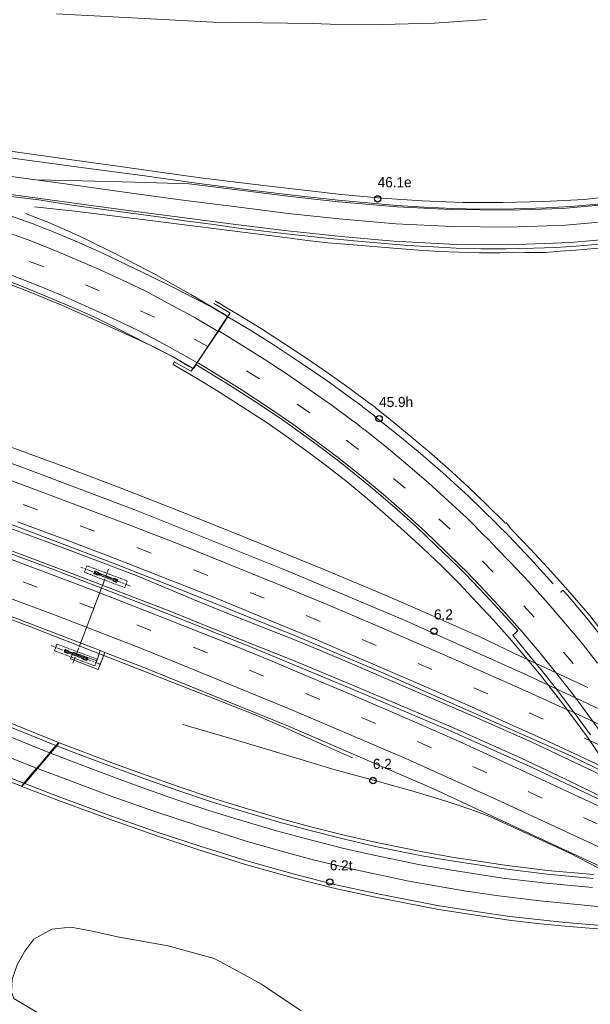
# Model space of a CAD drawing. Header units: metres. Extents: x 83575 to 86200, y 450600 to 453750.
# Tile 78 of 94: x 85443 to 85556, y 453122 to 453317. Entities that reach past the tile are written whole.
import ezdxf
from ezdxf.enums import TextEntityAlignment as Align

# ---------------------------------------------------------------- set-up
doc = ezdxf.new("R2010")
doc.units = ezdxf.units.M
for name, pattern in [('39strp', [12, 3, -9]), ('CENTER', [2, 1.25, -0.25, 0.25, -0.25]), ('DASHED2', [0.375, 0.25, -0.125])]:
    doc.linetypes.add(name, pattern=pattern)
for name, color, linetype, lineweight in [('bw-bs-portaal', 253, 'Continuous', 18), ('gr-bs-geleiderail', 253, 'geleiderail', 18), ('gw-bs-grondwerklijn', 253, 'Continuous', 18), ('kw-bs-viaduct', 253, 'Continuous', 18), ('mk-bs-39streep 0.15', 253, '39strp', 18), ('mk-bs-streep 0.15', 253, 'Continuous', 18), ('vh-bs-randverharding', 253, 'Continuous', 18), ('wm-bs-hectometerbord text', 253, 'Continuous', 18)]:
    doc.layers.add(name, color=color, linetype=linetype, lineweight=lineweight)
doc.styles.add('rtw_iso', font='iso-rtw.shx')
doc.linetypes.add('geleiderail', pattern='A,2,-1,[175,RTW.shx,S=0.5,R=0,X=0,Y=0],-1', length=4)

# ---------------------------------------------------------------- blocks, each defined once
blk = doc.blocks.new('poer SB40-flat-53')
h = blk.add_hatch()
h.set_pattern_fill('ACET-2D-ANSI31', color=252, angle=339.1851, style=0)
h.set_pattern_definition([(24.1851212, (-85460.3458, -453206.4434), (-1.300753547, 2.896319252), [])])
h.paths.add_polyline_path([(-2.04, 0.78), (2.04, -0.78), (2.16, -0.45), (-1.91, 1.1)])
at = {"layer": 'bw-bs-portaal', "linetype": 'CENTER'}
for points in [[(4.97, -1.7), (-4.85, 2.03)], [(-0.54, -1.43), (0.67, 1.75)]]:
    blk.add_lwpolyline(points, dxfattribs=at)
at = {"layer": 'bw-bs-portaal', "linetype": 'DASHED2'}
blk.add_lwpolyline([(-4.16, 1.02), (3.79, -2), (4.28, -0.69), (-3.66, 2.33)], close=True, dxfattribs=at)
at = {"layer": 'bw-bs-portaal', "linetype": 'CENTER'}
for points in [[(-2.29, 0.74), (-2.07, 1.3), (-1.33, 1.01), (-1.54, 0.45), (-2.29, 0.74)], [(1.45, -0.69), (1.66, -0.12), (2.41, -0.41), (2.2, -0.97), (1.45, -0.69)]]:
    blk.add_lwpolyline(points, close=True, dxfattribs=at)
at = {"layer": 'bw-bs-portaal', "linetype": 'Continuous'}
blk.add_lwpolyline([(2.04, -0.78), (2.16, -0.45), (-1.91, 1.1), (-2.04, 0.78)], close=True, dxfattribs=at)
blk = doc.blocks.new('poer SB40-flat-54')
h = blk.add_hatch()
h.set_pattern_fill('ACET-2D-ANSI31', color=252, angle=339.1851, style=0)
h.set_pattern_definition([(24.1851212, (-85454.4628, -453190.9684), (-1.300753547, 2.896319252), [])])
h.paths.add_polyline_path([(-2.04, 0.78), (2.04, -0.78), (2.16, -0.45), (-1.91, 1.1)])
at = {"layer": 'bw-bs-portaal', "linetype": 'CENTER'}
for points in [[(4.97, -1.7), (-4.85, 2.03)], [(-0.54, -1.43), (0.67, 1.75)]]:
    blk.add_lwpolyline(points, dxfattribs=at)
at = {"layer": 'bw-bs-portaal', "linetype": 'DASHED2'}
blk.add_lwpolyline([(-4.16, 1.02), (3.79, -2), (4.28, -0.69), (-3.66, 2.33)], close=True, dxfattribs=at)
at = {"layer": 'bw-bs-portaal', "linetype": 'CENTER'}
for points in [[(-2.29, 0.74), (-2.07, 1.3), (-1.33, 1.01), (-1.54, 0.45), (-2.29, 0.74)], [(1.45, -0.69), (1.66, -0.12), (2.41, -0.41), (2.2, -0.97), (1.45, -0.69)]]:
    blk.add_lwpolyline(points, close=True, dxfattribs=at)
at = {"layer": 'bw-bs-portaal', "linetype": 'Continuous'}
blk.add_lwpolyline([(2.04, -0.78), (2.16, -0.45), (-1.91, 1.1), (-2.04, 0.78)], close=True, dxfattribs=at)
blk = doc.blocks.new('HMP1-flat-197')
at = {"color": 253}
blk.add_circle((0, 0), 0.625, dxfattribs=at)
blk = doc.blocks.new('HMP1-flat-198')
at = {"color": 253}
blk.add_circle((0, 0), 0.625, dxfattribs=at)
blk = doc.blocks.new('HMP1-flat-199')
at = {"color": 253}
blk.add_circle((0, 0), 0.625, dxfattribs=at)
blk = doc.blocks.new('HMP1-flat-200')
at = {"color": 253}
blk.add_circle((0, 0), 0.625, dxfattribs=at)
blk = doc.blocks.new('HMP1-flat-201')
at = {"color": 253}
blk.add_circle((0, 0), 0.625, dxfattribs=at)

msp = doc.modelspace()

# ---------------------------------------------------------------- linework, layer by layer
at = {"layer": 'bw-bs-portaal', "flags": 128}
msp.add_lwpolyline([(85459.8, 453205.02), (85455.13, 453192.72)], dxfattribs=at)
at = {"layer": 'gr-bs-geleiderail', "flags": 128}
for points in [[(85005.71, 453400.28), (85027.43, 453387.83), (85060.47, 453369.06), (85079.71, 453358.38), (85099.06, 453347.91), (85117.71, 453338.28), (85130.18, 453331.9), (85147.33, 453323.72), (85170.06, 453313.31), (85190.25, 453304.58), (85212.45, 453295.48), (85224.59, 453290.82), (85235.83, 453286.62), (85257.44, 453278.76), (85273.51, 453273.19), (85284.84, 453269.25), (85299.03, 453264.39), (85313.25, 453259.63), (85327.5, 453254.94), (85336.99, 453251.77), (85353.09, 453246.31), (85363.51, 453242.81), (85373.98, 453239.42), (85389.2, 453234.48), (85403.44, 453229.79), (85411.92, 453226.78), (85427.01, 453221.44), (85434.53, 453218.72), (85452.36, 453212.16), (85459.85, 453209.36), (85466.38, 453206.83), (85479.29, 453201.4), (85485.8, 453198.83), (85498.82, 453193.69), (85508.01, 453189.75), (85519.96, 453184.65), (85532.44, 453179.23)], [(85136.18, 453327.62), (85152.81, 453319.53), (85166.55, 453313.14), (85179.73, 453307.16), (85194.07, 453300.88), (85204.23, 453296.74), (85215.09, 453292.24), (85226.52, 453287.46), (85237.37, 453283.28), (85247.43, 453279.6), (85260.06, 453274.91), (85269.97, 453271.37), (85287.55, 453265.16), (85300.16, 453260.67), (85317.74, 453254.48), (85332.91, 453249.37), (85346.81, 453244.68), (85364.42, 453238.78), (85379.62, 453233.61), (85398.58, 453227.16), (85413.72, 453221.92), (85432.45, 453215.21), (85453.73, 453207.23), (85473.23, 453199.69)], [(85490.04, 453274.27), (85495.28, 453273.61), (85500.24, 453272.98), (85504.21, 453272.52), (85509.2, 453272.1), (85517.17, 453271.45), (85522.15, 453271.04), (85526.15, 453270.83), (85534.14, 453270.53), (85538.14, 453270.52), (85543.14, 453270.57), (85547.14, 453270.62), (85550.13, 453270.84), (85553.12, 453271.08), (85556.11, 453271.31), (85560.1, 453271.62), (85561.1, 453271.69), (85563.09, 453271.87), (85565.07, 453272.17), (85568.03, 453272.64), (85571.98, 453273.25), (85576.9, 453274.17), (85581.78, 453275.24), (85586.65, 453276.37), (85590.48, 453277.51), (85594.32, 453278.64), (85598.14, 453279.82), (85601.92, 453281.12), (85606.61, 453282.86), (85610.35, 453284.29), (85615.85, 453286.68), (85619.48, 453288.35), (85623.09, 453290.08), (85627.52, 453292.39), (85631.9, 453294.79), (85637.06, 453297.86), (85642.05, 453301.19), (85647.79, 453305.2), (85651.83, 453308.14), (85655.8, 453311.18), (85658.98, 453313.61), (85662.63, 453316.41)], [(85466.49, 453253.54), (85459.22, 453256.87), (85451.9, 453260.11), (85444.52, 453263.18), (85437.01, 453265.96), (85433.24, 453267.3), (85429.42, 453268.47), (85425.59, 453269.62), (85421.74, 453270.71), (85417.86, 453271.67), (85410.04, 453273.35), (85402.25, 453275.16), (85394.49, 453277.1), (85386.7, 453278.93), (85374.91, 453281.18), (85367.01, 453282.4), (85359.1, 453283.62), (85351.21, 453284.97), (85339.43, 453287.21), (85331.55, 453288.61), (85323.67, 453289.98), (85311.83, 453291.93), (85303.93, 453293.18), (85292.08, 453295.1), (85288.13, 453295.76), (85280.24, 453297.04), (85272.37, 453298.47), (85264.47, 453299.75), (85260.52, 453300.4), (85256.57, 453300.99), (85252.63, 453301.69), (85248.73, 453302.55), (85244.87, 453303.61), (85242.62, 453304.23), (85211.19, 453311.27)], [(85490.99, 453283.87), (85479.09, 453285.37), (85471.17, 453286.48), (85463.24, 453287.56), (85451.36, 453289.21), (85443.43, 453290.32), (85431.55, 453291.98), (85423.62, 453293.07), (85415.69, 453294.1), (85411.73, 453294.64), (85399.83, 453296.21), (85391.89, 453297.22), (85380, 453298.81), (85372.07, 453299.9), (85368.12, 453300.52)], [(85601.45, 453291.76), (85593.94, 453288.99), (85586.25, 453286.79), (85578.49, 453284.88), (85570.66, 453283.22), (85562.76, 453281.99), (85554.81, 453281.09), (85546.83, 453280.67), (85538.83, 453280.45), (85530.83, 453280.5), (85522.84, 453280.8), (85514.85, 453281.3), (85506.89, 453282.04), (85498.94, 453282.95), (85490.99, 453283.87)], [(85206.35, 453283.14), (85214.17, 453279.89), (85224.45, 453275.68), (85233.21, 453272.16), (85242.05, 453268.76), (85248.24, 453266.32), (85255.62, 453263.42), (85265.65, 453259.66), (85276.89, 453255.69), (85285.73, 453252.53), (85294.46, 453249.43), (85304.47, 453245.89), (85314.62, 453242.37), (85324.69, 453238.83), (85333.51, 453235.87), (85344.93, 453232.04), (85356.27, 453228.19), (85367.6, 453224.36), (85377.74, 453220.97), (85390.25, 453216.52), (85402.89, 453212.11), (85416.69, 453207.33), (85431.71, 453201.84), (85445.4, 453196.73), (85458.21, 453191.78), (85464.39, 453189.33)], [(85484.5, 453257.99), (85484.07, 453258.24), (85477.18, 453262.31), (85470.22, 453266.26), (85463.13, 453269.97), (85455.94, 453273.47), (85452.31, 453275.15), (85448.63, 453276.71), (85444.59, 453278.31)], [(85490.04, 453274.27), (85470.2, 453276.79), (85454.32, 453278.74), (85446.37, 453279.64)], [(85477.6, 453247.69), (85476.88, 453248.12), (85473.71, 453249.98), (85470.16, 453251.83), (85466.49, 453253.54)], [(85422.23, 453239.17), (85439.5, 453232.96), (85452.64, 453228.13), (85462.93, 453224.24), (85473.18, 453220.26), (85486.18, 453215.05), (85492.68, 453212.45), (85502.86, 453208.29), (85515.76, 453202.85), (85524.01, 453199.24), (85534.06, 453194.78), (85540.92, 453191.51)], [(85839.49, 452998.84), (85814.22, 453015.18), (85780.68, 453036.83), (85749.13, 453057.08), (85720.85, 453074.53), (85683.99, 453096.58), (85661.14, 453109.74), (85603.89, 453140.53), (85552.22, 453166.1), (85542.27, 453170.85), (85528.55, 453176.95), (85509.42, 453185.06), (85497.14, 453190.15), (85481.04, 453196.58), (85473.23, 453199.69)], [(85555.53, 453184.74), (85540.92, 453191.51)], [(85509.09, 453170.8), (85499.59, 453175.06), (85496, 453176.71), (85489.86, 453179.29), (85478.72, 453183.72), (85464.39, 453189.33)], [(85841.52, 453002.23), (85818.76, 453016.97), (85789.63, 453035.81), (85763.38, 453052.66), (85730.95, 453073.08), (85692.24, 453096.52), (85658.9, 453115.91), (85616.76, 453138.49), (85587.85, 453153.37), (85544.49, 453173.93), (85532.44, 453179.23)], [(85704.78, 453066.93), (85693.61, 453074.89), (85675.1, 453086.53), (85659.37, 453095.67), (85643.12, 453104.84), (85551.95, 453152.03), (85536.3, 453159.2), (85533.73, 453160.14), (85529.96, 453161.48), (85526.07, 453162.74), (85521.02, 453164.24), (85514.45, 453166.08), (85505.66, 453168.46), (85495.21, 453171.61), (85485.11, 453174.66), (85475.63, 453177.39)]]:
    msp.add_lwpolyline(points, dxfattribs=at)
at = {"layer": 'gw-bs-grondwerklijn'}
for p, q in [((85481.6, 453316.06), (85450.66, 453317.75)), ((85501.15, 453315.83), (85481.6, 453316.06)), ((85504.69, 453315.7), (85501.15, 453315.83)), ((85514.97, 453315.6), (85504.69, 453315.7)), ((85525.25, 453315.91), (85514.97, 453315.6)), ((85535.51, 453316.61), (85525.25, 453315.91))]:
    msp.add_line(p, q, dxfattribs=at)
msp.add_lwpolyline([(85512.33, 453081.48), (85442.28, 453123.28), (85441.78, 453124.59), (85441.94, 453127.1), (85442.93, 453129.95), (85444.46, 453132.67), (85446.24, 453135.03), (85449.78, 453137.02), (85453.55, 453137.4), (85457.77, 453136.59), (85462.71, 453135.49), (85472.72, 453133.73), (85481.77, 453131.21), (85484.74, 453129.66), (85491.14, 453126.14), (85495.21, 453123.38), (85498.93, 453120.97)], dxfattribs=at)
at = {"layer": 'kw-bs-viaduct', "flags": 128}
for points in [[(85562.48, 453164.51), (85555.45, 453174.91), (85550.62, 453181.47), (85545.98, 453187.4), (85540.08, 453194.45), (85536.91, 453198.01), (85533.72, 453201.46), (85530.06, 453205.3), (85526.73, 453208.64), (85523, 453212.2), (85519.2, 453215.68), (85515.55, 453218.95), (85511.56, 453222.38), (85508.03, 453225.29), (85503.71, 453228.7), (85499.83, 453231.56), (85496.02, 453234.31), (85492.43, 453236.83), (85488.38, 453239.48), (85482.5, 453243.24), (85478.3, 453245.81), (85473.69, 453248.52), (85473.9, 453249.01), (85475.09, 453248.35), (85477.26, 453247.15), (85477.84, 453248.01), (85478.16, 453248.48), (85478.43, 453248.88), (85480.14, 453251.42), (85480.55, 453252.02), (85480.73, 453252.29), (85482.42, 453254.8), (85482.61, 453255.09), (85484.3, 453257.67), (85484.48, 453257.94), (85484.86, 453258.58), (85484.91, 453258.68), (85481.72, 453260.53)], [(85481.97, 453261.04), (85482.68, 453260.59), (85482.71, 453260.64), (85483.61, 453260.1), (85483.58, 453260.06), (85486.41, 453258.41), (85490.96, 453255.63), (85495.31, 453252.86), (85499.91, 453249.79), (85504.29, 453246.78), (85508.4, 453243.85), (85512.78, 453240.56), (85512.86, 453240.62), (85513.61, 453239.99), (85513.61, 453239.92), (85516.1, 453237.96), (85520.3, 453234.53), (85524.19, 453231.25), (85527.99, 453227.95), (85531.95, 453224.28), (85535.63, 453220.8), (85539.3, 453217.18), (85539.39, 453217.2), (85540.09, 453216.48), (85540.03, 453216.41), (85540.68, 453215.71), (85544.17, 453212.1), (85547.66, 453208.35), (85551.14, 453204.43), (85555.92, 453198.91), (85565.52, 453186.38)], [(85428.21, 453183.13), (85451.11, 453173.84), (85450.62, 453173.28), (85443.76, 453165.22), (85432.74, 453169.46)], [(85559.78, 453136.86), (85551.07, 453137.58), (85545.52, 453138.15), (85540.03, 453138.8), (85533.81, 453139.68), (85525.72, 453140.96), (85513.6, 453143.29), (85505.64, 453145.05), (85497.65, 453147.07), (85488, 453149.79), (85478.78, 453152.68), (85470.5, 453155.4), (85461.68, 453158.5), (85450.74, 453162.53), (85443.85, 453165.18), (85451.21, 453173.8), (85455.4, 453172.19), (85462.35, 453169.59), (85467.68, 453167.66), (85474.89, 453165.1), (85481.51, 453162.87), (85486.63, 453161.28), (85494.82, 453158.84), (85500.64, 453157.28), (85507.7, 453155.5), (85513.83, 453154.08), (85522.9, 453152.24), (85528.74, 453151.22), (85539.12, 453149.62), (85547.55, 453148.6), (85556.68, 453147.77)], [(85559.78, 453136.86), (85551.07, 453137.58), (85545.52, 453138.15), (85540.03, 453138.8), (85533.81, 453139.68), (85525.72, 453140.96), (85513.6, 453143.29), (85505.64, 453145.05), (85497.65, 453147.07), (85488, 453149.79), (85478.78, 453152.68), (85470.5, 453155.4), (85461.68, 453158.5), (85450.74, 453162.53), (85443.85, 453165.18), (85451.21, 453173.8), (85455.4, 453172.19), (85462.35, 453169.59), (85467.68, 453167.66), (85474.89, 453165.1), (85481.51, 453162.87), (85486.63, 453161.28), (85494.82, 453158.84), (85500.64, 453157.28), (85507.7, 453155.5), (85513.83, 453154.08), (85522.9, 453152.24), (85528.74, 453151.22), (85539.12, 453149.62), (85547.55, 453148.6), (85556.68, 453147.77)]]:
    msp.add_lwpolyline(points, dxfattribs=at)
at = {"layer": 'mk-bs-39streep 0.15', "flags": 128}
for points in [[(85685.05, 453106.58), (85674.67, 453112.6), (85664.26, 453118.57), (85653.83, 453124.51), (85643.37, 453130.39), (85632.86, 453136.17), (85622.23, 453141.74), (85611.55, 453147.21), (85600.81, 453152.58), (85590.05, 453157.88), (85579.26, 453163.12), (85568.44, 453168.32), (85557.59, 453173.45), (85546.7, 453178.49), (85535.77, 453183.43), (85524.78, 453188.25), (85513.77, 453193.03), (85502.74, 453197.76), (85491.65, 453202.35), (85480.53, 453206.86), (85469.37, 453211.25), (85458.16, 453215.56), (85446.93, 453219.78), (85435.67, 453223.93), (85424.37, 453227.97), (85413.03, 453231.9), (85401.7, 453235.83), (85390.33, 453239.67), (85378.96, 453243.52), (85367.58, 453247.31), (85356.17, 453251.03), (85344.78, 453254.81), (85333.37, 453258.53), (85321.99, 453262.33), (85310.58, 453266.05), (85299.21, 453269.9), (85287.85, 453273.75), (85276.52, 453277.7), (85265.2, 453281.68), (85253.87, 453285.65), (85242.58, 453289.72), (85231.32, 453293.86), (85220.1, 453298.11), (85208.9, 453302.42), (85197.73, 453306.8), (85186.68, 453311.48), (85175.65, 453316.2), (85164.67, 453321.05), (85153.71, 453325.94), (85142.84, 453331.02), (85132, 453336.17), (85121.24, 453341.48), (85110.54, 453346.91), (85099.89, 453352.44), (85089.27, 453358.03), (85078.7, 453363.7), (85068.16, 453369.45), (85057.67, 453375.27), (85047.21, 453381.14), (85036.77, 453387.07), (85026.37, 453393.05), (85015.97, 453399.04), (85014.32, 453400)], [(85480.52, 453252.04), (85470.03, 453257.79), (85459.23, 453263.02), (85448.22, 453267.79), (85436.98, 453271.97), (85433.6, 453273.21), (85422.11, 453276.67), (85410.49, 453279.68), (85398.79, 453282.34), (85387.04, 453284.78), (85375.26, 453287.04), (85363.43, 453289.06), (85351.58, 453290.96), (85339.73, 453292.84), (85327.88, 453294.72), (85316.03, 453296.66), (85304.2, 453298.63), (85292.37, 453300.64), (85280.54, 453302.69), (85268.73, 453304.8), (85256.94, 453307.02), (85245.18, 453309.41), (85233.46, 453312.01), (85221.84, 453314.97), (85210.3, 453318.26), (85198.84, 453321.83), (85187.43, 453325.53), (85176.01, 453329.24), (85164.62, 453333.01), (85153.28, 453336.93), (85142, 453341.01), (85130.82, 453345.38), (85119.79, 453350.1), (85108.94, 453355.23), (85098.24, 453360.66), (85087.65, 453366.3), (85077.09, 453372), (85066.56, 453377.76), (85056.08, 453383.61), (85045.63, 453389.49), (85035.21, 453395.46), (85027.36, 453400)], [(85836.78, 452994.32), (85820.93, 453004.61), (85803.14, 453016.04), (85780.87, 453030.37), (85760.58, 453043.3), (85742.88, 453054.53), (85720.17, 453068.6), (85701.8, 453079.87), (85658.39, 453105.41), (85598, 453137.9), (85563.3, 453155.01), (85541.71, 453165.12), (85522.76, 453173.67), (85508.99, 453179.64), (85498.45, 453184.11), (85476.3, 453193.26), (85469.89, 453195.77), (85453.86, 453201.94), (85433.46, 453209.59), (85422, 453213.76), (85410.51, 453217.8), (85401.8, 453220.89), (85390.84, 453224.7), (85376.85, 453229.47), (85365.71, 453233.2), (85354.21, 453237.03), (85342.83, 453240.82), (85331.28, 453244.67), (85322.66, 453247.55), (85308.35, 453252.45), (85299.65, 453255.47), (85286.01, 453260.27), (85273.96, 453264.58), (85262.7, 453268.69), (85251.23, 453272.89), (85239.93, 453277.13), (85228.51, 453281.54), (85217.39, 453286), (85206.17, 453290.58), (85195.01, 453295.27), (85185.76, 453299.28), (85175.54, 453303.82), (85162.27, 453309.89), (85153.6, 453313.97), (85142.65, 453319.22), (85133.75, 453323.54)], [(85559.82, 453179.82), (85552.63, 453189.42), (85544.91, 453198.61), (85536.86, 453207.51), (85528.38, 453215.99), (85519.5, 453224.06), (85510.26, 453231.71), (85500.68, 453238.94), (85490.74, 453245.66), (85480.58, 453252)]]:
    msp.add_lwpolyline(points, dxfattribs=at)
at = {"layer": 'mk-bs-streep 0.15', "flags": 128}
for points in [[(85654.81, 453321.42), (85646.45, 453314.64), (85637.82, 453308.41), (85627.84, 453302.23), (85617.35, 453296.77), (85606.6, 453292.09), (85595.49, 453288.04), (85585.21, 453284.92), (85573.62, 453282.22), (85562.09, 453280.32), (85550.55, 453279.3), (85540.04, 453278.95), (85528.46, 453279.09), (85517.91, 453279.62), (85506.31, 453280.63), (85496.86, 453281.65), (85476.84, 453284.15), (85466.2, 453284.48), (85455.61, 453284.73), (85446.62, 453284.92)], [(85135.83, 453318.74), (85145.26, 453314.19), (85160.36, 453307.04), (85180, 453298.09), (85189.35, 453293.92), (85199.41, 453289.64), (85216.25, 453282.71), (85232.86, 453276.06), (85249.48, 453269.83), (85269.52, 453262.45), (85288.9, 453255.43), (85302.51, 453250.64), (85313.95, 453246.69), (85336.2, 453239.15), (85353.09, 453233.42), (85370.53, 453227.53), (85386.94, 453221.82), (85401.09, 453216.92), (85417.84, 453211), (85432.87, 453205.51), (85450.32, 453199.03), (85467.12, 453192.53)], [(85562.45, 453273.47), (85552.19, 453272.56), (85539.88, 453272.11), (85529.56, 453272.21), (85517.2, 453272.84), (85506.93, 453273.73), (85495.68, 453274.94), (85485.54, 453276.21), (85475.46, 453277.49), (85465.33, 453278.85), (85454.17, 453280.35), (85444.12, 453281.72), (85435, 453282.98), (85424.91, 453284.4), (85414.78, 453285.86), (85403.66, 453287.46), (85393.54, 453288.91), (85382.44, 453290.49), (85372.34, 453291.95), (85361.23, 453293.55), (85351.24, 453295.02), (85345.08, 453295.93)], [(85562.24, 453276.99), (85551.09, 453275.98), (85539.88, 453275.61), (85528.76, 453275.73), (85517.64, 453276.28), (85506.49, 453277.26), (85496.39, 453278.33), (85485.22, 453279.73), (85476.14, 453280.9), (85465.92, 453282.27), (85454.77, 453283.81), (85446.62, 453284.92), (85436.5, 453286.32)], [(85245.34, 453278.69), (85253.85, 453275.51), (85264.11, 453271.73), (85274.97, 453267.78), (85296.17, 453260.24), (85312.22, 453254.61), (85329.07, 453248.98), (85338.19, 453245.99), (85348.99, 453242.34), (85361.48, 453238.16), (85371.27, 453234.85), (85384.85, 453230.16), (85397.33, 453225.88), (85405.38, 453223.05), (85418.44, 453218.48), (85427.93, 453215.07), (85441.31, 453210.17), (85457.85, 453203.91), (85472.11, 453198.37)], [(85482.58, 453255.11), (85482.25, 453255.22), (85477.86, 453257.85), (85473.54, 453260.14), (85468.9, 453262.64), (85468.18, 453263.01), (85463.6, 453265.2), (85459.28, 453267.19), (85454.59, 453269.24), (85450.06, 453271.1), (85445.62, 453272.9), (85441.07, 453274.58), (85434.82, 453276.74)], [(85478.4, 453248.9), (85476.86, 453249.76), (85471.96, 453252.51), (85467.04, 453255.05), (85462, 453257.48), (85456.92, 453259.83), (85451.81, 453262.11), (85446.65, 453264.24), (85441.48, 453266.26), (85436.24, 453268.18), (85432.31, 453269.58)], [(85247.32, 453260.67), (85248.93, 453259.91), (85260.24, 453254.62), (85271.81, 453249.21), (85284.13, 453243.44), (85292.63, 453239.54), (85300.74, 453235.79), (85311.62, 453230.82), (85318.58, 453227.69), (85324.62, 453225), (85337.04, 453219.47), (85347.8, 453214.66), (85354.51, 453211.76), (85362.38, 453208.34), (85368.84, 453205.54), (85378.54, 453201.27), (85385.83, 453198.14), (85392.62, 453195.29), (85397.96, 453192.97), (85404.52, 453190.2), (85427.25, 453180.75), (85449.29, 453171.8)], [(85557.43, 453189.54), (85554.2, 453193.67), (85547.69, 453201.32), (85543.86, 453205.55), (85540.21, 453209.44), (85537.45, 453212.32), (85537.26, 453212.49), (85537.23, 453212.53), (85535.5, 453214.35), (85535.45, 453214.39), (85535.27, 453214.5), (85531.69, 453218.12), (85527.98, 453221.55), (85524.11, 453225.11), (85520.04, 453228.63), (85516.19, 453231.85), (85511.51, 453235.6), (85511.39, 453235.65), (85511.29, 453235.69), (85509.41, 453237.23), (85509.29, 453237.29), (85509.2, 453237.33), (85505.07, 453240.41), (85500.57, 453243.56), (85496.19, 453246.55), (85491.69, 453249.52), (85487.28, 453252.29), (85482.89, 453255), (85482.64, 453255.08)], [(85552.11, 453183.97), (85548.91, 453188.09), (85545.6, 453192.13), (85542.08, 453196.26), (85538.78, 453199.97), (85535.21, 453203.83), (85531.62, 453207.58), (85531.57, 453207.61), (85531.51, 453207.66), (85530.47, 453208.7), (85530.42, 453208.74), (85530.36, 453208.8), (85527.51, 453211.58), (85523.47, 453215.45), (85519.35, 453219.22), (85515.15, 453222.92), (85510.85, 453226.47), (85506.43, 453229.96), (85506.37, 453230.01), (85506.32, 453230.05), (85505.13, 453230.93), (85505.1, 453230.96), (85505.02, 453231.03), (85502.01, 453233.31), (85497.5, 453236.57), (85492.89, 453239.74), (85487.3, 453243.43), (85482.57, 453246.39), (85478.71, 453248.72), (85478.46, 453248.86)], [(85562.04, 453175.41), (85552.74, 453179.75), (85550.45, 453180.79), (85543.71, 453183.87), (85533.91, 453188.23), (85524.14, 453192.51), (85513.98, 453196.87), (85504.1, 453201.11), (85494.01, 453205.27), (85484.31, 453209.22), (85474.34, 453213.21), (85464.6, 453216.98), (85454.52, 453220.78), (85445.22, 453224.26), (85435.14, 453227.96)], [(85332.35, 453217.58), (85348.81, 453210.27), (85360.42, 453205.21), (85370.58, 453200.82), (85377.12, 453197.95), (85383.73, 453195.09), (85390.65, 453192.16), (85396.15, 453189.84), (85404.79, 453186.12), (85416.46, 453181.15), (85428.45, 453176.25), (85440.31, 453171.33), (85446.75, 453168.81)], [(85559.15, 453168.75), (85549.89, 453173.08), (85546.91, 453174.43), (85540.62, 453177.3), (85531.26, 453181.48), (85521.15, 453185.89), (85511.33, 453190.12), (85501.13, 453194.5), (85491.43, 453198.55), (85481.71, 453202.55), (85471.8, 453206.44), (85462.09, 453210.24), (85452.08, 453214.05), (85442.99, 453217.42)], [(85560.38, 453160.06), (85540.57, 453169.26), (85530.57, 453173.85), (85521.78, 453177.74), (85508.81, 453183.34), (85500.04, 453186.99), (85492.89, 453190.03), (85486.44, 453192.65), (85479.09, 453195.6), (85472.11, 453198.37)], [(85695.66, 453079), (85664.54, 453097.37), (85648.45, 453106.5), (85599.52, 453132.61), (85558.23, 453153.02), (85538.24, 453162.3), (85519.59, 453170.69), (85496.95, 453180.39), (85474.3, 453189.66), (85467.12, 453192.53)], [(85552.11, 453183.97), (85553.54, 453182.08), (85558.21, 453175.7)], [(85556.46, 453145.23), (85547.28, 453146.06), (85538.77, 453147.09), (85528.32, 453148.7), (85522.43, 453149.73), (85513.28, 453151.58), (85507.09, 453153.02), (85500, 453154.81), (85494.12, 453156.39), (85485.88, 453158.84), (85480.72, 453160.45), (85474.05, 453162.69), (85466.81, 453165.25), (85461.47, 453167.2), (85454.49, 453169.81), (85449.5, 453171.72)], [(85557.5, 453141.48), (85546.08, 453142.58), (85537.45, 453143.63), (85531.12, 453144.57), (85520.22, 453146.5), (85509.77, 453148.7), (85501.59, 453150.65), (85495.99, 453152.16), (85488.14, 453154.4), (85479.08, 453157.24), (85470.08, 453160.24), (85461.31, 453163.35), (85452.9, 453166.47), (85446.95, 453168.73)]]:
    msp.add_lwpolyline(points, dxfattribs=at)
at = {"layer": 'vh-bs-randverharding'}
msp.add_line((85460.21, 453191.65), (85459.32, 453191.99), dxfattribs=at)
for points in [[(85416.07, 453292.71), (85423.2, 453291.7), (85434, 453290.33), (85443.47, 453289.05), (85457.1, 453287.17), (85468.13, 453285.73), (85478.32, 453284.3), (85489.54, 453282.84), (85498.43, 453281.78), (85506.29, 453280.93), (85517.82, 453279.86), (85523.21, 453279.57), (85528.88, 453279.28), (85534.18, 453279.13), (85541.01, 453279.2), (85547.33, 453279.41), (85552.14, 453279.66), (85559.79, 453280.33), (85566.56, 453281.35), (85574.38, 453282.65), (85577.27, 453283.28)], [(85557.78, 453272.26), (85553.21, 453271.86), (85549.13, 453271.59), (85544.82, 453271.46), (85539.44, 453271.31), (85534.52, 453271.33), (85529.53, 453271.47), (85525.01, 453271.72), (85520.03, 453271.97), (85514.67, 453272.42), (85509.44, 453272.91), (85503.35, 453273.53), (85497.17, 453274.15), (85491.61, 453274.83), (85486.57, 453275.42), (85481.74, 453276.11), (85475.99, 453276.87), (85471.27, 453277.55), (85463.02, 453278.71), (85453.27, 453280.04), (85447.2, 453280.97), (85441.14, 453281.75)], [(85441.22, 453277.99), (85446.1, 453276.24), (85450.33, 453274.55), (85455.1, 453272.57), (85459.65, 453270.52), (85464.7, 453268.12), (85469.26, 453265.95), (85474.32, 453263.46), (85477.74, 453261.66), (85481.33, 453259.79), (85484.42, 453257.98), (85477.69, 453247.71), (85474.2, 453249.72), (85465.79, 453254.05), (85458.66, 453257.62), (85454.39, 453259.53), (85446.23, 453262.99), (85438.43, 453266.07)], [(85405.64, 453241.64), (85421.59, 453236.23), (85443.84, 453228.22), (85466.17, 453219.77)], [(85611.48, 453141.97), (85604.01, 453146.02), (85552.18, 453171.2), (85515.64, 453187.36), (85497.84, 453194.93), (85486.07, 453199.67), (85474.4, 453204.31), (85461.85, 453209.27), (85448.53, 453214.32), (85437.42, 453218.54), (85423.26, 453223.72), (85407.51, 453229.1), (85402.3, 453230.89)], [(85400.75, 453225.91), (85402.79, 453225.21), (85424.42, 453217.52), (85450.08, 453208.01), (85470.79, 453200.01), (85488.53, 453192.96)], [(85466.17, 453219.77), (85496.09, 453207.8), (85519.47, 453197.94), (85543.56, 453187.12), (85585.24, 453167.53), (85618.15, 453151.05)], [(85459.32, 453191.99), (85443.02, 453198.27), (85410.48, 453210.38), (85397.34, 453214.93)], [(85488.53, 453192.96), (85508.78, 453184.52), (85528.11, 453176.27), (85544.56, 453168.92), (85568.7, 453157.48), (85608.01, 453137.23)], [(85460.21, 453191.65), (85458.94, 453188.28), (85453.43, 453190.39), (85453.95, 453191.68)], [(85453.95, 453191.68), (85458.65, 453189.95), (85459.32, 453191.99)], [(85600.77, 453127.38), (85567.48, 453144.98), (85534.7, 453160.22), (85524.92, 453164.78), (85496.16, 453177.2), (85467.62, 453188.79), (85460.21, 453191.65)]]:
    msp.add_lwpolyline(points, dxfattribs=at)
at = {"layer": 'vh-bs-randverharding', "flags": 128}
for points in [[(85249.72, 453261.55), (85261.03, 453256.26), (85272.6, 453250.85), (85284.91, 453245.09), (85293.41, 453241.19), (85301.52, 453237.43), (85312.39, 453232.47), (85319.34, 453229.35), (85325.38, 453226.66), (85337.8, 453221.12), (85348.55, 453216.32), (85355.25, 453213.42), (85363.12, 453210), (85369.59, 453207.2), (85379.29, 453202.93), (85386.55, 453199.81), (85393.35, 453196.96), (85398.7, 453194.64), (85405.23, 453191.88), (85427.96, 453182.42), (85450.53, 453173.26), (85449.29, 453171.8)], [(85556.04, 453175.36), (85553.87, 453178.32), (85551.2, 453181.94), (85549.15, 453184.62), (85546.55, 453187.88), (85543.47, 453191.65), (85540.71, 453195.02), (85540.78, 453195.09), (85540.8, 453195.1), (85541.06, 453195.34), (85541.09, 453195.36), (85541.72, 453195.94), (85539.87, 453198.01), (85536.32, 453201.92), (85534.11, 453204.28), (85531.28, 453207.24), (85531.22, 453207.3), (85530.15, 453208.34), (85530.1, 453208.38), (85530.04, 453208.44), (85528.32, 453210.12), (85525.56, 453212.78), (85521.7, 453216.41), (85517.9, 453219.86), (85513.38, 453223.76), (85508.7, 453227.56), (85506.13, 453229.58), (85506.05, 453229.64), (85504.83, 453230.56), (85504.79, 453230.6), (85503.1, 453231.88), (85499.21, 453234.74), (85495.25, 453237.54), (85490.45, 453240.78), (85484.11, 453244.86), (85480.74, 453246.93), (85478.19, 453248.47), (85478.46, 453248.86), (85480.17, 453251.4), (85480.58, 453252), (85480.76, 453252.27), (85482.45, 453254.78), (85482.64, 453255.08), (85484.33, 453257.65), (85484.51, 453257.92), (85489.14, 453255.14), (85493.61, 453252.32), (85498.99, 453248.78), (85503.82, 453245.43), (85508.97, 453241.72), (85510.99, 453240.24), (85511.16, 453240.09), (85511.24, 453240.02), (85513.44, 453238.33), (85513.59, 453238.17), (85513.65, 453238.1), (85518.03, 453234.63), (85522.08, 453231.28), (85526.89, 453227.11), (85531.95, 453222.47), (85537.53, 453217.07), (85537.65, 453216.91), (85537.73, 453216.8), (85539.73, 453214.84), (85539.81, 453214.75), (85539.91, 453214.63), (85544.24, 453210.1), (85548.71, 453205.17)], [(85550.13, 453203.52), (85550.18, 453203.57), (85550.62, 453203.96), (85551.54, 453202.92), (85555.34, 453198.42), (85560.83, 453191.48)], [(85559.83, 453137.6), (85551.14, 453138.32), (85545.61, 453138.89), (85540.12, 453139.53), (85533.92, 453140.42), (85525.86, 453141.7), (85513.75, 453144.02), (85505.81, 453145.78), (85497.84, 453147.78), (85488.22, 453150.5), (85479.01, 453153.39), (85470.74, 453156.11), (85461.94, 453159.2), (85451, 453163.22), (85444.41, 453165.76), (85446.95, 453168.73), (85449.5, 453171.72), (85450.74, 453173.18), (85455.13, 453171.5), (85462.09, 453168.89), (85467.42, 453166.96), (85474.64, 453164.4), (85481.28, 453162.17), (85486.4, 453160.57), (85494.61, 453158.13), (85500.45, 453156.56), (85507.51, 453154.78), (85513.66, 453153.35), (85522.76, 453151.51), (85528.61, 453150.49), (85539.01, 453148.89), (85547.47, 453147.86), (85556.61, 453147.03)], [(85446.75, 453168.81), (85444.22, 453165.84), (85433, 453170.1)]]:
    msp.add_lwpolyline(points, dxfattribs=at)

# ---------------------------------------------------------------- block references
for name, p in [('HMP1-flat-199', (85514.06, 453281.19)), ('HMP1-flat-198', (85514.35, 453237.79)), ('poer SB40-flat-53', (85460.35, 453206.44)), ('HMP1-flat-201', (85525.18, 453195.85)), ('poer SB40-flat-54', (85454.46, 453190.97)), ('HMP1-flat-200', (85513.12, 453166.34)), ('HMP1-flat-197', (85504.62, 453146.31))]:
    msp.add_blockref(name, p)

# ---------------------------------------------------------------- texts
at = {"layer": 'wm-bs-hectometerbord text', "style": 'rtw_iso'}
for s, p in [('46.1e', (85514.06, 453282.88)), ('45.9h', (85514.35, 453239.48)), ('6.2', (85525.18, 453197.54)), ('6.2', (85513.12, 453168.03)), ('6.2t', (85504.62, 453148))]:
    msp.add_text(s, height=2, dxfattribs=at).set_placement(p, align=Align.BOTTOM_LEFT)

doc.saveas('drawing.dxf')
